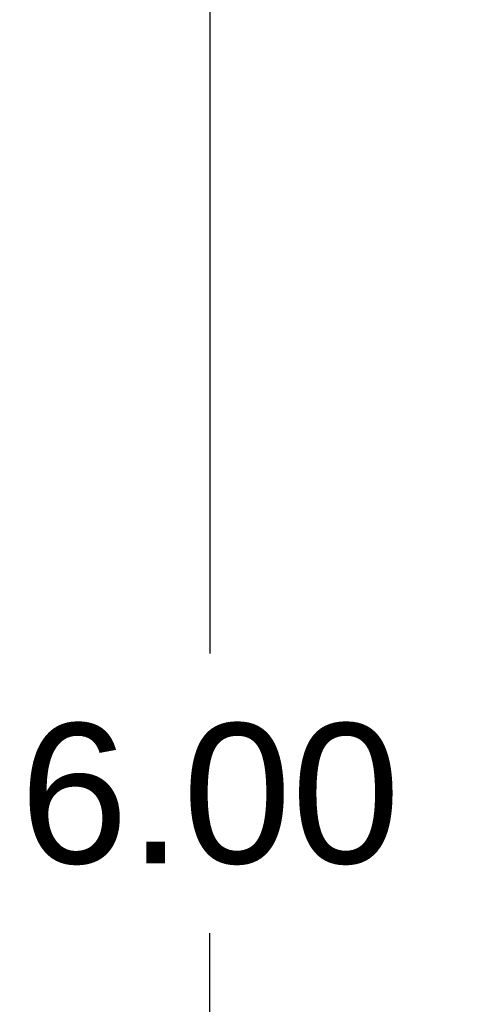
# Model space of a CAD drawing. Header units: inches. Extents: x 0 to 77.3, y 0 to 50.
# Tile 40 of 60: x 56.4 to 57.5, y 41.8 to 44.2. Entities that reach past the tile are written whole.
import ezdxf

# ---------------------------------------------------------------- set-up
doc = ezdxf.new("R2010")
doc.units = ezdxf.units.IN
doc.header["$LTSCALE"] = 4.25
doc.header["$MEASUREMENT"] = 0
doc.layers.get('0').update_dxf_attribs({"linetype": 'CONTINUOUS'})
doc.layers.add('DIMENSIONS', color=7, linetype='CONTINUOUS')
doc.styles.get("Standard").update_dxf_attribs({"font": 'arial.ttf'})
doc.dimstyles.new('DIMSTYLE_1', dxfattribs={"dimtxt": 0.340909, "dimasz": 0.454545, "dimexe": 0.09, "dimexo": 0.07, "dimgap": 0.0375, "dimtad": 0, "dimtih": 1, "dimtoh": 1, "dimzin": 4, "dimdsep": 46, "dimtxsty": 'Standard', "dimblk": '_FILLED', "dimblk1": '_FILLED', "dimblk2": '_FILLED', "dimcen": 0.09, "dimadec": 3, "dimazin": 1, "dimtfac": 1, "dimtdec": 3, "dimtofl": 0, "dimtmove": 0, "dimatfit": 3, "dimldrblk": '_FILLED', "dimfxl": 0, "dimtolj": 1, "dimtzin": 4, "dimarcsym": 0})

# ---------------------------------------------------------------- blocks, each defined once
blk = doc.blocks.new('_FILLED')
at = {"color": 0, "linetype": 'ByBlock'}
blk.add_solid([(0, 0), (-1, 0.2), (-1, -0.2)], dxfattribs=at)
blk = doc.blocks.new('*D2')
at = {"layer": 'DIMENSIONS', "color": 2, "linetype": 'Continuous'}
for p, q in [((57.4443, 45.3549), (56.4661, 45.3549)), ((56.8752, 45.3549), (56.8752, 42.6958)), ((56.8752, 39.3549), (56.8752, 42.014)), ((57.4443, 39.3549), (56.4661, 39.3549))]:
    blk.add_line(p, q, dxfattribs=at)
at = {"layer": 'DIMENSIONS', "color": 2, "linetype": 'Continuous', "xscale": 0.4545454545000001, "yscale": 0.4545454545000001, "zscale": 0.4545454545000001}
for p, rotation in [((56.8752, 45.3549), 90), ((56.8752, 39.3549), 270)]:
    blk.add_blockref('_FILLED', p, dxfattribs=dict(at, rotation=rotation))
at = {"layer": 'DIMENSIONS', "color": 2, "linetype": 'Continuous', "insert": (56.8752, 42.5254), "char_height": 0.34091, "width": 0.926411, "attachment_point": 2, "line_spacing_factor": 0.9}
blk.add_mtext('6.00', dxfattribs=at)

msp = doc.modelspace()

# ---------------------------------------------------------------- dimensions: what is measured, and where the dimension line sits
at = {"layer": 'DIMENSIONS', "color": 2, "linetype": 'Continuous'}
dim = msp.add_linear_dim(base=(56.875199, 45.354909), p1=(57.514263, 39.354909), p2=(57.514263, 45.354909), angle=90, dimstyle='DIMSTYLE_1', dxfattribs=at)
dim.commit()
dim.dimension.update_dxf_attribs({"geometry": '*D2', "text_midpoint": (56.872855, 42.35301), "dimtype": 160})

doc.saveas('drawing.dxf')
